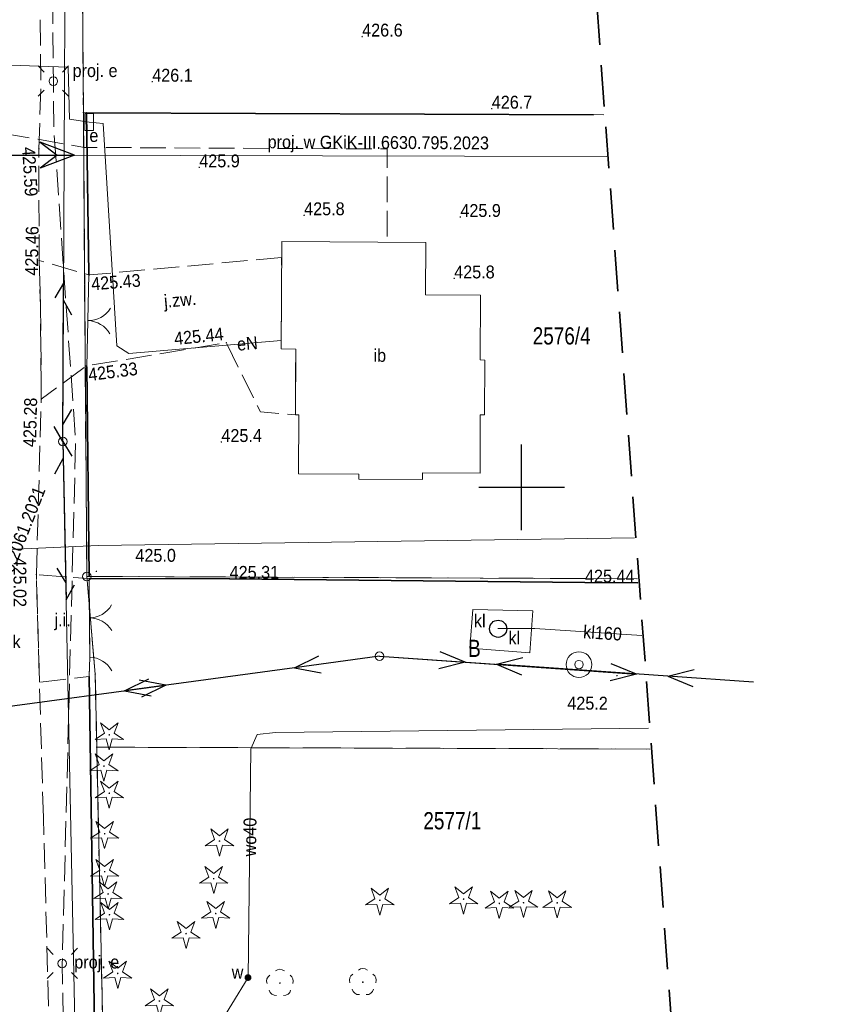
# Model space of a CAD drawing. Header units: metres. Extents: x 7417884 to 7418420, y 5565806 to 5566270.
# Tile 37 of 43: x 7418371 to 7418419, y 5565970 to 5566027. Entities that reach past the tile are written whole.
import ezdxf
from ezdxf.enums import TextEntityAlignment as Align

# ---------------------------------------------------------------- set-up
doc = ezdxf.new("R2010")
doc.units = ezdxf.units.M
for name, pattern in [('1.0_0.5', [1.5, 1, -0.5]), ('1.5_0.5', [2, 1.5, -0.5]), ('2', [0.9, 0.6, -0.3]), ('219-500', [0]), ('egkk-500', [0]), ('otob_500', [0]), ('otof_500', [0]), ('suep_nn_500', [0]), ('suep_wn_500', [0]), ('sutp_500', [0])]:
    doc.linetypes.add(name, pattern=pattern)
for name, color, linetype in [('202-punkt graniczny', 7, 'Continuous'), ('203-punkt graniczny', 7, 'Continuous'), ('210-oznaczenie konturu użytku gruntowego', 7, 'Continuous'), ('211-numer działki ewidencyjnej', 7, 'Continuous'), ('217-kontur klasyfikacyjny', 7, 'Continuous'), ('218-kontur użytku gruntowego', 7, 'Continuous'), ('219-działka ewidencyjna', 7, 'Continuous'), ('brama', 7, 'Continuous'), ('drzewo iglaste', 7, 'Continuous'), ('drzewo liściaste', 7, 'Continuous'), ('furtka', 7, 'Continuous'), ('inna budowla', 7, 'Continuous'), ('inna budowla-Atr17', 7, 'Continuous'), ('jezdnia', 7, 'Continuous'), ('jezdnia-Atr17', 7, 'Continuous'), ('kratka ściekowa - ob. projektowany-Atr17', 7, 'Continuous'), ('latarnia - ob. projektowany', 7, 'Continuous'), ('latarnia - ob. projektowany-Atr17', 7, 'Continuous'), ('ogrodzenie trwałe', 7, 'Continuous'), ('osadnik  szambo', 7, 'Continuous'), ('osadnik  szambo-Atr17', 7, 'Continuous'), ('pikieta naturalna', 7, 'Continuous'), ('pikieta naturalna-Atr2', 7, 'Continuous'), ('pikieta sztuczna', 7, 'Continuous'), ('pikieta sztuczna-Atr2', 7, 'Continuous'), ('przewód elektroenergetyczny niskiego napięcia', 7, 'Continuous'), ('przewód elektroenergetyczny podziemny', 7, 'Continuous'), ('przewód elektroenergetyczny podziemny - ob. projektowany', 7, 'Continuous'), ('przewód elektroenergetyczny podziemny-Atr1', 7, 'Continuous'), ('przewód elektroenergetyczny wysokiego napięcia', 7, 'Continuous'), ('przewód kanalizacyjny', 7, 'Continuous'), ('przewód kanalizacyjny - ob. projektowany-Atr1', 7, 'Continuous'), ('przewód kanalizacyjny-Atr1', 7, 'Continuous'), ('przewód telekomunikacyjny napowietrzny', 7, 'Continuous'), ('przewód wodociągowy', 7, 'Continuous'), ('przewód wodociągowy - ob. projektowany', 7, 'Continuous'), ('przewód wodociągowy - ob. projektowany-Atr1', 7, 'Continuous'), ('przewód wodociągowy-Atr1', 7, 'Continuous'), ('studnia zwykła', 7, 'Continuous'), ('szafa elektroenergetyczna lub kontener', 7, 'Continuous'), ('szafa elektroenergetyczna lub kontener-Atr17', 7, 'Continuous'), ('słup przewodów napowietrznych', 7, 'Continuous'), ('Zakres', 7, 'Continuous'), ('zasuwa lub zawór', 7, 'Continuous'), ('zasuwa lub zawór-Atr17', 7, 'Continuous')]:
    doc.layers.add(name, color=color, linetype=linetype)
doc.styles.get("Standard").update_dxf_attribs({"font": 'arial.ttf'})
doc.linetypes.add('902-500', pattern='A,3.75,0,[1,ksztalty.shx,S=0.5,R=0,X=0,Y=0],3.75', length=7.5)

# ---------------------------------------------------------------- blocks, each defined once
blk = doc.blocks.new('203')
at = {"linetype": 'Continuous', "lineweight": 0}
h = blk.add_hatch(color=0, dxfattribs=at)
edge = h.paths.add_edge_path()
edge.add_arc((0, 0), 0.045, 0, 360)
blk = doc.blocks.new('202')
at = {"color": 0, "linetype": 'Continuous', "lineweight": 0}
blk.add_circle((0, 0), 0.25, dxfattribs=at)
blk = doc.blocks.new('SUEP1')
at = {"color": 0, "linetype": 'Continuous'}
for p, q in [((0, 0), (5, 0)), ((5, 0), (3.5, 0.5)), ((5, 0), (3.5, -0.5)), ((5, 0), (15, 0)), ((15, 0), (13.5, 0.5)), ((15, 0), (13.5, -0.5))]:
    blk.add_line(p, q, dxfattribs=at)
blk = doc.blocks.new('PW01')
at = {"linetype": 'Continuous', "lineweight": 13}
h = blk.add_hatch(color=0, dxfattribs=at)
edge = h.paths.add_edge_path()
edge.add_arc((0, 0), 0.045, 0, 360)
blk = doc.blocks.new('OP011')
at = {"linetype": 'Continuous', "lineweight": 13}
h = blk.add_hatch(color=0, dxfattribs=at)
edge = h.paths.add_edge_path()
edge.add_arc((0, 0), 0.05, 0, 360)
at = {"color": 0, "linetype": 'Continuous', "lineweight": 13}
for p, q in [((-0.283, 0.093), (-0.512, 0.706)), ((-0.512, 0.706), (0, 0.299)), ((0, 0.299), (0.512, 0.706)), ((0.512, 0.706), (0.283, 0.093)), ((-0.828, -0.268), (-0.283, 0.093)), ((0.283, 0.093), (0.828, -0.268)), ((-0.175, -0.24), (-0.828, -0.268)), ((0, -0.87), (-0.175, -0.24)), ((0.175, -0.24), (0, -0.87)), ((0.828, -0.268), (0.175, -0.24))]:
    blk.add_line(p, q, dxfattribs=at)
blk = doc.blocks.new('SUEP3')
at = {"color": 0, "linetype": 'Continuous'}
for p, q in [((12.003, 0), (10.003, 0.75)), ((10.003, 0.75), (11.003, 0)), ((27.003, 0), (25.003, 0.75)), ((25.003, 0.75), (26.003, 0)), ((0, 0), (12.003, 0)), ((12.003, 0), (10.003, -0.75)), ((11.003, 0), (10.003, -0.75)), ((12.003, 0), (27.003, 0)), ((27.003, 0), (25.003, -0.75)), ((26.003, 0), (25.003, -0.75))]:
    blk.add_line(p, q, dxfattribs=at)
blk = doc.blocks.new('SUKM')
at = {"color": 0, "linetype": 'Continuous'}
blk.add_circle((0, 0), 0.5, dxfattribs=at)
blk = doc.blocks.new('US13')
at = {"color": 0, "linetype": 'Continuous', "lineweight": 13}
for radius in [0.75, 0.25]:
    blk.add_circle((0, 0), radius, dxfattribs=at)
blk = doc.blocks.new('US25')
at = {"linetype": 'Continuous', "lineweight": 0}
h = blk.add_hatch(color=0, dxfattribs=at)
edge = h.paths.add_edge_path()
edge.add_arc((0, 0), 0.2, 0, 360)
blk = doc.blocks.new('OP021')
at = {"linetype": 'Continuous', "lineweight": 13}
h = blk.add_hatch(color=0, dxfattribs=at)
edge = h.paths.add_edge_path()
edge.add_arc((0, 0), 0.05, 0, 360)
at = {"color": 0, "linetype": 'Continuous', "lineweight": 13}
for centre, start, end in [((0, 0.4), 49.272, 130.728), ((-0.38, 0.124), 121.308, 202.548), ((0.38, 0.124), 337.452, 58.692), ((-0.235, -0.324), 193.221, 274.871), ((0.235, -0.324), 265.129, 346.779)]:
    blk.add_arc(centre, 0.4, start, end, dxfattribs=at)
blk = doc.blocks.new('US15')
at = {"color": 0, "linetype": 'Continuous', "lineweight": 13}
blk.add_circle((0, 0), 0.25, dxfattribs=at)
blk = doc.blocks.new('SUTP')
at = {"color": 0, "linetype": 'Continuous'}
for p, q in [((0, 0), (0.866, 0.5)), ((0, 0), (9.232, 0)), ((1.866, -0.5), (1, 0)), ((7.366, -0.5), (8.232, 0)), ((9.232, 0), (8.366, 0.5))]:
    blk.add_line(p, q, dxfattribs=at)
blk = doc.blocks.new('OK02')
at = {"color": 0, "linetype": 'Continuous', "lineweight": 0}
for centre, start, end in [((-1.5, 0), 0, 60), ((1.5, 0), 120, 180)]:
    blk.add_arc(centre, 1.5, start, end, dxfattribs=at)
blk = doc.blocks.new('OK04')
at = {"color": 0, "linetype": 'Continuous', "lineweight": 0}
blk.add_arc((1.5, 0.001), 1.5, 120, 180, dxfattribs=at)
blk = doc.blocks.new('US18')
at = {"color": 0, "linetype": 'Continuous', "lineweight": 13}
for p, q in [((-0.5, -0.25), (-0.5, 0.25)), ((-0.5, 0.25), (0.5, 0.25)), ((0.5, -0.25), (0.5, 0.25)), ((-0.5, -0.25), (0.5, -0.25))]:
    blk.add_line(p, q, dxfattribs=at)
blk = doc.blocks.new('SM01')
at = {"color": 0, "linetype": 'Continuous', "lineweight": 13}
for p, q in [((-0.53, 0.531), (-0.883, 0.884)), ((0.531, 0.531), (0.884, 0.884)), ((-0.53, -0.53), (-0.883, -0.883)), ((0.531, -0.53), (0.884, -0.883))]:
    blk.add_line(p, q, dxfattribs=at)
blk.add_circle((0, 0), 0.25, dxfattribs=at)

msp = doc.modelspace()

# ---------------------------------------------------------------- linework, layer by layer
at = {"color": 0}
for p, q in [((7418400, 5566000), (7418400, 5566002.5)), ((7418397.5, 5566000), (7418400, 5566000)), ((7418400, 5565997.5), (7418400, 5566000)), ((7418400, 5566000), (7418402.5, 5566000))]:
    msp.add_line(p, q, dxfattribs=at)
at = {"layer": '217-kontur klasyfikacyjny', "color": 92, "linetype": 'egkk-500', "lineweight": 18, "flags": 128}
for points in [[(7418374.32, 5566040.68), (7418374.47, 5566021.84)], [(7418374.47, 5566021.84), (7418374.67, 5565994.81)], [(7418375.25, 5565984.86), (7418375.62, 5565967.54)]]:
    msp.add_lwpolyline(points, dxfattribs=at)
at = {"layer": '217-kontur klasyfikacyjny', "color": 92, "linetype": 'egkk-500', "lineweight": 18}
for points in [[(7418374.67, 5565994.81), (7418406.754, 5565994.671)], [(7418407.474, 5565984.754), (7418375.25, 5565984.86)]]:
    msp.add_lwpolyline(points, dxfattribs=at)
at = {"layer": '218-kontur użytku gruntowego', "color": 3, "linetype": '1.0_0.5', "lineweight": 18, "ltscale": 2, "flags": 128}
for points in [[(7418374.47, 5566021.84), (7418374.32, 5566040.68)], [(7418374.32, 5566040.68), (7418374.47, 5566021.84)], [(7418374.67, 5565994.81), (7418374.47, 5566021.84)], [(7418374.47, 5566021.84), (7418374.67, 5565994.81)], [(7418374.67, 5565994.81), (7418375.16, 5565989.12)], [(7418375.16, 5565989.12), (7418374.67, 5565994.81)], [(7418375.16, 5565989.12), (7418375.25, 5565984.86)], [(7418375.25, 5565984.86), (7418375.16, 5565989.12)], [(7418375.62, 5565967.54), (7418375.25, 5565984.86)], [(7418375.25, 5565984.86), (7418375.62, 5565967.54)]]:
    msp.add_lwpolyline(points, dxfattribs=at)
at = {"layer": '218-kontur użytku gruntowego', "color": 3, "linetype": '1.0_0.5', "lineweight": 18, "ltscale": 2}
for points in [[(7418406.754, 5565994.671), (7418374.67, 5565994.81)], [(7418374.67, 5565994.81), (7418406.754, 5565994.671)], [(7418375.25, 5565984.86), (7418407.474, 5565984.754)], [(7418407.474, 5565984.754), (7418375.25, 5565984.86)]]:
    msp.add_lwpolyline(points, dxfattribs=at)
at = {"layer": '219-działka ewidencyjna', "color": 7, "linetype": '219-500', "lineweight": 18, "flags": 128}
for points in [[(7418374.32, 5566040.68), (7418374.47, 5566021.84)], [(7418374.47, 5566021.84), (7418374.67, 5565994.81)], [(7418375.16, 5565989.12), (7418374.67, 5565994.81)], [(7418375.25, 5565984.86), (7418375.16, 5565989.12)], [(7418375.62, 5565967.54), (7418375.25, 5565984.86)]]:
    msp.add_lwpolyline(points, dxfattribs=at)
at = {"layer": '219-działka ewidencyjna', "color": 7, "linetype": '219-500', "lineweight": 18}
for points in [[(7418374.47, 5566021.84), (7418404.791, 5566021.689)], [(7418406.754, 5565994.671), (7418374.67, 5565994.81)]]:
    msp.add_lwpolyline(points, dxfattribs=at)
at = {"layer": 'brama', "color": 7, "linetype": 'otob_500', "lineweight": 18, "flags": 128}
for points in [[(7418374.79, 5566012.41), (7418374.67, 5566007.01)], [(7418374.8, 5565994.68), (7418374.84, 5565990.1)]]:
    msp.add_lwpolyline(points, dxfattribs=at)
at = {"layer": 'furtka', "color": 7, "linetype": 'otof_500', "lineweight": 18, "flags": 128}
msp.add_lwpolyline([(7418374.84, 5565990.1), (7418374.81, 5565988.98)], dxfattribs=at)
at = {"layer": 'inna budowla', "color": 7, "linetype": 'Continuous', "lineweight": 18, "flags": 128}
msp.add_lwpolyline([(7418386.03, 5566014.31), (7418385.99, 5566008.06), (7418386.84, 5566008.05), (7418386.82, 5566004.23), (7418387.02, 5566004.23), (7418387, 5566000.79), (7418390.52, 5566000.77), (7418390.52, 5566000.47), (7418394.22, 5566000.45), (7418394.22, 5566000.85), (7418397.58, 5566000.83), (7418397.58, 5566004.23), (7418397.84, 5566004.23), (7418397.86, 5566007.41), (7418397.58, 5566007.43), (7418397.6, 5566011.2), (7418394.4, 5566011.22), (7418394.41, 5566014.27)], close=True, dxfattribs=at)
at = {"layer": 'jezdnia', "color": 7, "linetype": '1.5_0.5', "lineweight": 18}
msp.add_lwpolyline([(7418372.61, 5565963.77), (7418372.14, 5565980.76), (7418371.91, 5565988.64), (7418371.73, 5565994.92), (7418372.02, 5566005.13), (7418371.97, 5566010.58), (7418371.89, 5566013.22), (7418371.88, 5566019.72), (7418372, 5566023.74), (7418371.89, 5566031.85), (7418371.76, 5566041.12), (7418371.8, 5566053.86), (7418371.62, 5566061.8), (7418371.55, 5566069.03), (7418371.59, 5566075.08), (7418371.46, 5566079.26), (7418371.39, 5566099.54), (7418371.438, 5566106.08)], dxfattribs=at)
at = {"layer": 'jezdnia', "color": 7, "linetype": '1.5_0.5', "lineweight": 18, "flags": 128}
for points in [[(7418386.02, 5566013.39), (7418374.81, 5566012.37), (7418371.89, 5566013.22), (7418371.97, 5566010.58), (7418372.02, 5566005.13), (7418374.63, 5566007.07), (7418382.8, 5566008.42), (7418384.78, 5566004.39), (7418386.82, 5566004.23), (7418386.84, 5566008.05), (7418385.99, 5566008.06)], [(7418374.84, 5565990.1), (7418374.8, 5565994.68), (7418371.73, 5565994.92), (7418371.91, 5565988.64), (7418374.81, 5565988.98)]]:
    msp.add_lwpolyline(points, close=True, dxfattribs=at)
at = {"layer": 'ogrodzenie trwałe', "color": 7, "linetype": '902-500', "lineweight": 35, "flags": 128}
for points in [[(7418374.79, 5566012.41), (7418374.65, 5566021.82), (7418404.18, 5566021.7)], [(7418374.67, 5566007.01), (7418374.8, 5565994.83)], [(7418374.81, 5565988.98), (7418375.12, 5565968.6), (7418375.16, 5565963.72)]]:
    msp.add_lwpolyline(points, dxfattribs=at)
at = {"layer": 'ogrodzenie trwałe', "color": 7, "linetype": '902-500', "lineweight": 35}
msp.add_lwpolyline([(7418374.8, 5565994.68), (7418382.99, 5565994.67), (7418403.69, 5565994.45), (7418406.771, 5565994.43)], dxfattribs=at)
at = {"layer": 'osadnik  szambo', "color": 34, "linetype": 'Continuous', "lineweight": 18, "flags": 128}
msp.add_lwpolyline([(7418400.66, 5565992.8), (7418400.48, 5565990.36), (7418396.98, 5565990.62), (7418397.15, 5565992.88)], close=True, dxfattribs=at)
at = {"layer": 'przewód elektroenergetyczny niskiego napięcia', "color": 1, "linetype": 'suep_nn_500', "lineweight": 18, "flags": 128}
msp.add_lwpolyline([(7418391.72, 5565990.16), (7418364.41, 5565986.46)], dxfattribs=at)
at = {"layer": 'przewód elektroenergetyczny niskiego napięcia', "color": 1, "linetype": 'suep_nn_500', "lineweight": 18}
msp.add_lwpolyline([(7418391.72, 5565990.16), (7418407.159, 5565989.09)], dxfattribs=at)
at = {"layer": 'przewód elektroenergetyczny podziemny', "color": 1, "linetype": 'Continuous', "lineweight": 18, "flags": 128}
for points in [[(7418374.81, 5566021.28), (7418373.67, 5566021.45), (7418373.58, 5566024.48), (7418363.46, 5566024.82), (7418363.52, 5566025.9)], [(7418374.81, 5566021.28), (7418375.63, 5566021.2), (7418376.42, 5566008.24), (7418377.12, 5566007.79), (7418386, 5566008.55)]]:
    msp.add_lwpolyline(points, dxfattribs=at)
at = {"layer": 'przewód elektroenergetyczny podziemny', "color": 1, "linetype": 'Continuous', "lineweight": 18}
msp.add_lwpolyline([(7418362.89, 5565975.13), (7418362.47, 5565995.23), (7418364.45, 5565996.13), (7418375.34, 5565996.61), (7418406.581, 5565997.051)], dxfattribs=at)
at = {"layer": 'przewód elektroenergetyczny podziemny - ob. projektowany', "color": 1, "linetype": '1.5_0.5', "lineweight": 18, "flags": 128}
msp.add_lwpolyline([(7418361.24, 5566075.39), (7418372.24, 5566075.5), (7418372.29, 5566070.86), (7418372.72, 5566023.66), (7418372.75, 5566020.86), (7418374.02, 5566002.67), (7418373.24, 5565972.26), (7418374.13, 5565920.87), (7418373.9, 5565915.37), (7418373.98, 5565909.87), (7418374.19, 5565904.44), (7418374.31, 5565899.93), (7418374.87, 5565890.11), (7418376.29, 5565872.26), (7418376.79, 5565871.79)], dxfattribs=at)
at = {"layer": 'przewód elektroenergetyczny wysokiego napięcia', "color": 1, "linetype": 'suep_wn_500', "lineweight": 18}
for points in [[(7418404.967, 5566019.266), (7418346.95, 5566019.41)], [(7418346.95, 5566019.41), (7418404.967, 5566019.266)]]:
    msp.add_lwpolyline(points, dxfattribs=at)
at = {"layer": 'przewód kanalizacyjny', "color": 34, "linetype": 'Continuous', "lineweight": 18}
msp.add_lwpolyline([(7418398.62, 5565991.77), (7418400.76, 5565991.77), (7418406.994, 5565991.358)], dxfattribs=at)
at = {"layer": 'przewód telekomunikacyjny napowietrzny', "color": 30, "linetype": 'sutp_500', "lineweight": 18, "flags": 128}
for points in [[(7418373.48, 5566048.48), (7418373.27, 5566002.67)], [(7418373.27, 5566002.67), (7418373.48, 5566048.48)], [(7418374.21, 5565957.58), (7418373.27, 5566002.67)]]:
    msp.add_lwpolyline(points, dxfattribs=at)
at = {"layer": 'przewód wodociągowy', "color": 5, "linetype": 'Continuous', "lineweight": 18}
msp.add_lwpolyline([(7418407.385, 5565985.978), (7418385.66, 5565985.72), (7418384.59, 5565985.59), (7418384.23, 5565984.76), (7418384.06, 5565971.44), (7418382.16, 5565968.34), (7418381.07, 5565967.76), (7418381.36, 5565958.72), (7418382.34, 5565945.51)], dxfattribs=at)
at = {"layer": 'przewód wodociągowy - ob. projektowany', "color": 5, "linetype": '1.5_0.5', "lineweight": 18, "flags": 128}
msp.add_lwpolyline([(7418361.95, 5566021.9), (7418362.5, 5566021.89), (7418374.54, 5566019.8), (7418392.17, 5566019.71), (7418392.16, 5566014.28)], dxfattribs=at)
at = {"layer": 'Zakres', "color": 5, "linetype": '2', "lineweight": 35, "ltscale": 4, "flags": 128}
msp.add_lwpolyline([(7417885.72, 5566102.9), (7418148.19, 5566033.76), (7418303.95, 5566019.62), (7418308.97, 5565858.6), (7418310.47, 5565827.917), (7418402.779, 5565828.688), (7418418.97, 5565829.266), (7418398.66, 5566106.08), (7418342.22, 5566106.08), (7418321.76, 5566106.08), (7418301.3, 5566104.66), (7418135.84, 5566120.54), (7418007.43, 5566263.06), (7417967.57, 5566263.77), (7417884.31, 5566264.47)], close=True, dxfattribs=at)

# ---------------------------------------------------------------- block references
at = {"layer": '202-punkt graniczny', "color": 7, "linetype": 'Continuous', "lineweight": 18}
msp.add_blockref('202', (7418374.67, 5565994.81), dxfattribs=at)
at = {"layer": '203-punkt graniczny', "color": 7, "linetype": 'Continuous', "lineweight": 18}
for p in [(7418374.47, 5566021.84), (7418375.16, 5565989.12), (7418375.25, 5565984.86)]:
    msp.add_blockref('203', p, dxfattribs=at)
at = {"layer": 'brama', "color": 7, "linetype": 'Continuous', "lineweight": 18}
for p, rotation in [((7418374.73, 5566009.71), 268.727), ((7418374.82, 5565992.39), 270.5)]:
    msp.add_blockref('OK02', p, dxfattribs=dict(at, rotation=rotation))
at = {"layer": 'drzewo iglaste', "color": 94, "linetype": 'Continuous', "lineweight": 18}
for p in [(7418375.98, 5565985.58), (7418375.67, 5565983.76), (7418375.98, 5565982.18), (7418375.71, 5565979.82), (7418382.4, 5565979.39), (7418375.71, 5565977.61), (7418382.06, 5565977.2), (7418375.91, 5565976.31), (7418391.74, 5565975.94), (7418396.62, 5565976.01), (7418398.7, 5565975.76), (7418400.11, 5565975.8), (7418402.07, 5565975.79), (7418375.99, 5565975.1), (7418382.18, 5565975.17), (7418380.45, 5565974), (7418376.47, 5565971.68), (7418378.9, 5565970.07)]:
    msp.add_blockref('OP011', p, dxfattribs=at)
at = {"layer": 'drzewo liściaste', "color": 94, "linetype": 'Continuous', "lineweight": 18}
for p in [(7418385.92, 5565971.12), (7418390.75, 5565971.17)]:
    msp.add_blockref('OP021', p, dxfattribs=at)
at = {"layer": 'furtka', "color": 7, "linetype": 'Continuous', "lineweight": 18, "rotation": 268.466}
msp.add_blockref('OK04', (7418374.84, 5565990.1), dxfattribs=at)
at = {"layer": 'latarnia - ob. projektowany', "color": 7, "linetype": 'Continuous', "lineweight": 18}
for p in [(7418372.72, 5566023.66), (7418373.24, 5565972.26)]:
    msp.add_blockref('SM01', p, dxfattribs=at)
at = {"layer": 'osadnik  szambo', "color": 34, "linetype": 'Continuous', "lineweight": 18}
msp.add_blockref('SUKM', (7418398.63, 5565991.76), dxfattribs=at)
at = {"layer": 'pikieta naturalna', "color": 7, "linetype": 'Continuous', "lineweight": 13}
for p in [(7418390.71, 5566026.26), (7418378.48, 5566023.63), (7418398.26, 5566022.06), (7418381.22, 5566018.64), (7418387.33, 5566015.85), (7418396.43, 5566015.75), (7418396.07, 5566012.17), (7418382.51, 5566002.64), (7418375.23, 5565995.1), (7418405.55, 5565989.03)]:
    msp.add_blockref('PW01', p, dxfattribs=at)
at = {"layer": 'pikieta sztuczna', "color": 7, "linetype": 'Continuous', "lineweight": 13}
for p in [(7418371.88, 5566019.72), (7418371.89, 5566013.22), (7418374.81, 5566012.37), (7418382.8, 5566008.42), (7418374.63, 5566007.07), (7418372.02, 5566005.13), (7418371.73, 5565994.92), (7418382.99, 5565994.67), (7418403.69, 5565994.45)]:
    msp.add_blockref('PW01', p, dxfattribs=at)
at = {"layer": 'przewód elektroenergetyczny niskiego napięcia', "color": 1, "linetype": 'Continuous', "lineweight": 18}
for p, rotation in [((7418391.72, 5565990.16), 187.7159999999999), ((7418391.72, 5565990.16), 356.034), ((7418413.5, 5565988.65), 176.034), ((7418364.41, 5565986.46), 7.716000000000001)]:
    msp.add_blockref('SUEP1', p, dxfattribs=dict(at, rotation=rotation))
at = {"layer": 'przewód elektroenergetyczny wysokiego napięcia', "color": 1, "linetype": 'Continuous', "lineweight": 18, "rotation": 359.858}
msp.add_blockref('SUEP3', (7418346.95, 5566019.41), dxfattribs=at)
at = {"layer": 'przewód telekomunikacyjny napowietrzny', "color": 30, "linetype": 'Continuous', "lineweight": 18}
for rotation in [89.737, 271.194]:
    msp.add_blockref('SUTP', (7418373.27, 5566002.67), dxfattribs=dict(at, rotation=rotation))
at = {"layer": 'studnia zwykła', "color": 5, "linetype": 'Continuous', "lineweight": 18}
msp.add_blockref('US13', (7418403.34, 5565989.67), dxfattribs=at)
at = {"layer": 'szafa elektroenergetyczna lub kontener', "color": 1, "linetype": 'Continuous', "lineweight": 18, "rotation": 270.498}
msp.add_blockref('US18', (7418374.81, 5566021.28), dxfattribs=at)
at = {"layer": 'słup przewodów napowietrznych', "color": 7, "linetype": 'Continuous', "lineweight": 18}
for p in [(7418373.27, 5566002.67), (7418391.72, 5565990.16)]:
    msp.add_blockref('US15', p, dxfattribs=at)
at = {"layer": 'zasuwa lub zawór', "color": 5, "linetype": 'Continuous', "lineweight": 18}
msp.add_blockref('US25', (7418384.06, 5565971.44), dxfattribs=at)

# ---------------------------------------------------------------- texts
at = {"layer": '210-oznaczenie konturu użytku gruntowego', "color": 3, "linetype": 'Continuous', "lineweight": 18, "width": 0.79}
msp.add_text('B', height=1, dxfattribs=at).set_placement((7418396.88, 5565990.12))
at = {"layer": '211-numer działki ewidencyjnej', "color": 7, "linetype": 'Continuous', "lineweight": 18, "width": 0.79}
for s, p in [('2576/4', (7418400.644, 5566009.32)), ('2577/1', (7418394.273, 5565981.076))]:
    msp.add_text(s, height=1, dxfattribs=at).set_placement(p, align=Align.TOP_LEFT)
at = {"layer": 'inna budowla-Atr17', "color": 7, "width": 0.9}
msp.add_text('ib', height=0.75, dxfattribs=at).set_placement((7418391.37, 5566007.31))
at = {"layer": 'jezdnia-Atr17', "color": 7, "width": 0.9}
msp.add_text('j.zw.', height=0.75, rotation=5.199, dxfattribs=at).set_placement((7418379.2, 5566010.46))
msp.add_text('j.i.', height=0.75, dxfattribs=at).set_placement((7418372.79, 5565991.9))
at = {"layer": 'kratka ściekowa - ob. projektowany-Atr17', "color": 34, "width": 0.9}
msp.add_text('proj. k', height=0.75, dxfattribs=at).set_placement((7418368.25, 5565990.63))
at = {"layer": 'latarnia - ob. projektowany-Atr17', "color": 7, "width": 0.9}
for p in [(7418373.84, 5566023.9), (7418373.94, 5565971.97)]:
    msp.add_text('proj. e', height=0.75, dxfattribs=at).set_placement(p)
at = {"layer": 'osadnik  szambo-Atr17', "color": 34, "width": 0.9}
for p in [(7418397.22, 5565991.85), (7418399.23, 5565990.85)]:
    msp.add_text('kl', height=0.75, dxfattribs=at).set_placement(p)
at = {"layer": 'pikieta naturalna-Atr2', "color": 7, "width": 0.9}
for s, p in [('426.6', (7418390.71, 5566026.26)), ('426.1', (7418378.48, 5566023.63)), ('426.7', (7418398.26, 5566022.06)), ('425.9', (7418381.22, 5566018.64)), ('425.8', (7418387.33, 5566015.85)), ('425.9', (7418396.43, 5566015.75)), ('425.8', (7418396.07, 5566012.17)), ('425.4', (7418382.51, 5566002.64)), ('425.0', (7418377.5, 5565995.66)), ('425.2', (7418402.66, 5565987.05))]:
    msp.add_text(s, height=0.75, dxfattribs=at).set_placement(p)
at = {"layer": 'pikieta sztuczna-Atr2', "color": 7, "width": 0.9}
for s, rotation, p in [('425.59', 273.381, (7418371.65, 5566019.85)), ('425.46', 89.034, (7418371.07, 5566012.34)), ('425.43', 4.475, (7418374.9, 5566012.22)), ('425.44', 5.774, (7418379.72, 5566009.03)), ('425.33', 7.363, (7418374.71, 5566006.93)), ('425.28', 88.645, (7418370.96, 5566002.35)), ('425.02', 269.999, (7418371.15, 5565995.91))]:
    msp.add_text(s, height=0.75, rotation=rotation, dxfattribs=at).set_placement(p, align=Align.TOP_LEFT)
for s, p in [('425.31', (7418382.99, 5565994.67)), ('425.44', (7418403.69, 5565994.45))]:
    msp.add_text(s, height=0.75, dxfattribs=at).set_placement(p)
at = {"layer": 'przewód elektroenergetyczny podziemny-Atr1', "color": 1, "width": 0.9}
msp.add_text('eN', height=0.75, rotation=4.891, dxfattribs=at).set_placement((7418383.42, 5566008.33), align=Align.MIDDLE_LEFT)
at = {"layer": 'przewód kanalizacyjny - ob. projektowany-Atr1', "color": 34, "width": 0.9}
msp.add_text('proj. k GKiK.6630.2061.2021', height=0.75, rotation=68.645, dxfattribs=at).set_placement((7418367.17, 5565988.85), align=Align.TOP_LEFT)
at = {"layer": 'przewód kanalizacyjny-Atr1', "color": 34, "width": 0.9}
msp.add_text('kl160', height=0.75, rotation=356.136, dxfattribs=at).set_placement((7418403.59, 5565991.59), align=Align.MIDDLE_LEFT)
at = {"layer": 'przewód wodociągowy - ob. projektowany-Atr1', "color": 5, "width": 0.9}
msp.add_text('proj. w GKiK-III.6630.795.2023', height=0.75, rotation=359.707, dxfattribs=at).set_placement((7418385.2, 5566019.75))
at = {"layer": 'przewód wodociągowy-Atr1', "color": 5, "width": 0.9}
msp.add_text('wo40', height=0.75, rotation=89.226, dxfattribs=at).set_placement((7418384.15, 5565978.5), align=Align.MIDDLE_LEFT)
at = {"layer": 'szafa elektroenergetyczna lub kontener-Atr17', "color": 1, "width": 0.9}
msp.add_text('e', height=0.75, dxfattribs=at).set_placement((7418374.82, 5566020.12))
at = {"layer": 'zasuwa lub zawór-Atr17', "color": 5, "width": 0.9}
msp.add_text('w', height=0.75, dxfattribs=at).set_placement((7418383.11, 5565971.38))

doc.saveas('drawing.dxf')
